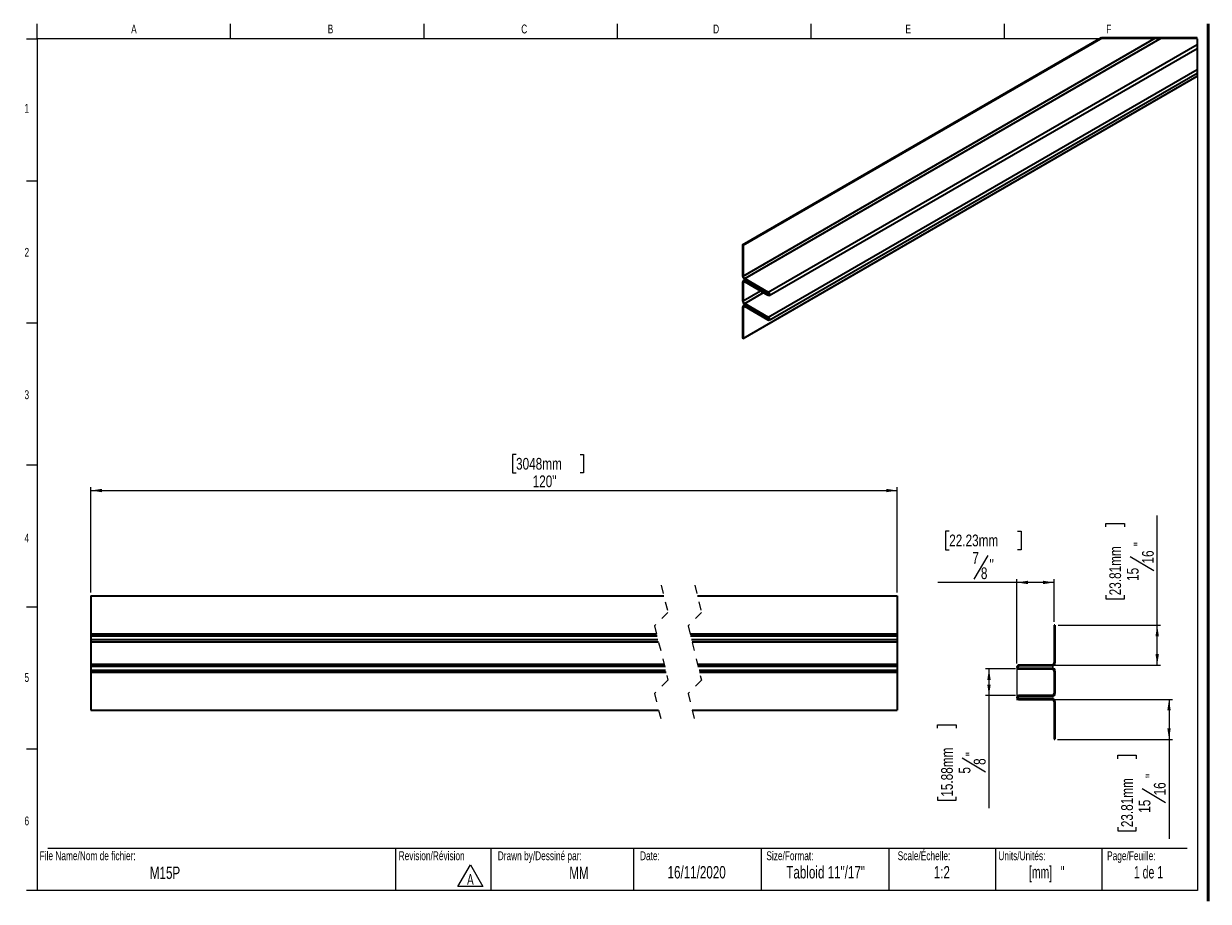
# Model space of a CAD drawing. Header units: inches. Extents: x 0.5 to 29.1, y 0.4 to 19.2.
# Tile 1 of 2: x 0.5 to 14.4, y 0.4 to 10.7. Entities that reach past the tile are written whole.
import ezdxf

# ---------------------------------------------------------------- set-up
doc = ezdxf.new("R2010")
doc.units = ezdxf.units.IN
doc.header["$MEASUREMENT"] = 0
doc.linetypes.add('HIDDEN', pattern=[0.075, 0.05, -0.025])
doc.layers.add('FORMAT', color=7, linetype='Continuous')
doc.styles.add('SLDTEXTSTYLE0', font='TXT', dxfattribs={"width": 0.7})
doc.styles.add('SLDTEXTSTYLE1', font='TXT', dxfattribs={"width": 0.633333})
doc.styles.add('SLDTEXTSTYLE2', font='TXT', dxfattribs={"width": 0.625})
doc.styles.add('SLDTEXTSTYLE4', font='TXT', dxfattribs={"width": 0.75})
doc.dimstyles.new('SLDDIMSTYLE0', dxfattribs={"dimtxt": 0.137795, "dimasz": 0.13, "dimexe": 0, "dimexo": 0.0625, "dimgap": 0.034449, "dimtad": 1, "dimdec": 6, "dimlfac": 2, "dimrnd": 1e-09, "dimzin": 12, "dimdsep": 46, "dimlunit": 5, "dimtxsty": 'SLDTEXTSTYLE4', "dimsah": 1, "dimcen": 0.09, "dimadec": 0, "dimazin": 3, "dimtfac": 1, "dimtdec": 1, "dimtofl": 0, "dimtmove": 0, "dimatfit": 3, "dimfxl": 0, "dimfrac": 2, "dimtolj": 1, "dimtzin": 12, "dimarcsym": 0})
doc.dimstyles.new('SLDDIMSTYLE1', dxfattribs={"dimtxt": 0.137795, "dimasz": 0.13, "dimexe": 0, "dimexo": 0.0625, "dimgap": 0.034449, "dimtad": 1, "dimdec": 1, "dimlfac": 2, "dimrnd": 1e-09, "dimzin": 12, "dimdsep": 46, "dimlunit": 5, "dimtxsty": 'SLDTEXTSTYLE4', "dimsah": 1, "dimcen": 0.09, "dimadec": 0, "dimazin": 3, "dimtfac": 1, "dimtdec": 1, "dimtofl": 0, "dimtmove": 0, "dimatfit": 3, "dimfxl": 0, "dimfrac": 2, "dimtolj": 1, "dimtzin": 12, "dimarcsym": 0})

# ---------------------------------------------------------------- blocks, each defined once
blk = doc.blocks.new('SW_NOTE_0')
at = {"color": 0, "linetype": 'Continuous', "lineweight": 0}
for p, q in [((-0.098, 0.016), (0.049, 0.27)), ((0.049, 0.27), (0.195, 0.016)), ((0.195, 0.016), (-0.098, 0.016))]:
    blk.add_line(p, q, dxfattribs=at)
at = {"color": 0, "linetype": 'Continuous', "lineweight": 0, "insert": (0.049, 0.161), "char_height": 0.125, "attachment_point": 2, "style": 'SLDTEXTSTYLE0'}
blk.add_mtext('A', dxfattribs=at)
blk = doc.blocks.new('_D')
at = {"layer": 'FORMAT', "color": 59}
for p, q in [((11.334, 4.738), (11.292, 4.738)), ((11.292, 4.738), (11.292, 4.519)), ((12.136, 4.738), (12.178, 4.738)), ((12.178, 4.738), (12.178, 4.519)), ((11.292, 4.519), (11.334, 4.519)), ((12.178, 4.519), (12.136, 4.519)), ((11.789, 4.451), (11.624, 4.175)), ((12.129, 3.182), (12.129, 4.174)), ((12.566, 3.673), (12.566, 4.174)), ((12.129, 4.135), (11.199, 4.135)), ((12.566, 4.135), (12.129, 4.135))]:
    blk.add_line(p, q, dxfattribs=at)
for points in [[(12.129, 4.135), (12.259, 4.115), (12.259, 4.155)], [(12.566, 4.135), (12.436, 4.155), (12.436, 4.115)]]:
    blk.add_solid(points, dxfattribs=at)
at = {"layer": 'FORMAT', "color": 59, "attachment_point": 1, "style": 'SLDTEXTSTYLE4'}
for s, insert, char_height in [('22.23mm', (11.334, 4.697), 0.1378), ('7', (11.605, 4.491), 0.138), ('8', (11.706, 4.312), 0.138), ('"', (11.808, 4.41), 0.138)]:
    blk.add_mtext(s, dxfattribs=dict(at, insert=insert, char_height=char_height))
blk = doc.blocks.new('_D_1')
at = {"layer": 'FORMAT', "color": 59}
for p, q in [((12.112, 3.12), (11.762, 3.12)), ((11.801, 3.12), (11.801, 2.807)), ((12.112, 2.807), (11.762, 2.807)), ((11.801, 2.807), (11.801, 1.485)), ((11.198, 2.423), (11.198, 2.465)), ((11.198, 2.465), (11.417, 2.465)), ((11.417, 2.465), (11.417, 2.423)), ((11.485, 2.076), (11.761, 1.911)), ((11.198, 1.62), (11.198, 1.578)), ((11.198, 1.578), (11.417, 1.578)), ((11.417, 1.578), (11.417, 1.62))]:
    blk.add_line(p, q, dxfattribs=at)
for points in [[(11.801, 3.12), (11.781, 2.99), (11.821, 2.99)], [(11.801, 2.807), (11.821, 2.937), (11.781, 2.937)]]:
    blk.add_solid(points, dxfattribs=at)
at = {"layer": 'FORMAT', "color": 59, "attachment_point": 1, "rotation": 90, "style": 'SLDTEXTSTYLE4'}
for s, insert, char_height in [('15.88mm', (11.239, 1.62), 0.1378), ('"', (11.526, 2.095), 0.138), ('8', (11.623, 1.993), 0.138), ('5', (11.445, 1.891), 0.138)]:
    blk.add_mtext(s, dxfattribs=dict(at, insert=insert, char_height=char_height))
blk = doc.blocks.new('_D_2')
at = {"layer": 'FORMAT', "color": 59}
for p, q in [((13.776, 3.633), (13.776, 4.921)), ((13.173, 4.786), (13.173, 4.828)), ((13.173, 4.828), (13.392, 4.828)), ((13.392, 4.828), (13.392, 4.786)), ((13.46, 4.439), (13.736, 4.274)), ((13.173, 3.984), (13.173, 3.942)), ((13.173, 3.942), (13.392, 3.942)), ((13.392, 3.942), (13.392, 3.984)), ((12.615, 3.633), (13.815, 3.633)), ((13.776, 3.165), (13.776, 3.633)), ((12.58, 3.165), (13.815, 3.165))]:
    blk.add_line(p, q, dxfattribs=at)
for points in [[(13.776, 3.633), (13.756, 3.503), (13.796, 3.503)], [(13.776, 3.165), (13.796, 3.295), (13.756, 3.295)]]:
    blk.add_solid(points, dxfattribs=at)
at = {"layer": 'FORMAT', "color": 59, "attachment_point": 1, "rotation": 90, "style": 'SLDTEXTSTYLE4'}
for s, insert, char_height in [('23.81mm', (13.214, 3.984), 0.1378), ('"', (13.501, 4.56), 0.138), ('16', (13.598, 4.357), 0.1378), ('15', (13.42, 4.153), 0.1378)]:
    blk.add_mtext(s, dxfattribs=dict(at, insert=insert, char_height=char_height))
blk = doc.blocks.new('_D_3')
at = {"layer": 'FORMAT', "color": 211}
for p, q in [((12.58, 2.762), (13.954, 2.762)), ((13.915, 2.762), (13.915, 2.293)), ((12.605, 2.293), (13.954, 2.293)), ((13.915, 2.293), (13.915, 1.127)), ((13.312, 2.065), (13.312, 2.107)), ((13.312, 2.107), (13.53, 2.107)), ((13.53, 2.107), (13.53, 2.065)), ((13.599, 1.718), (13.874, 1.552)), ((13.312, 1.262), (13.312, 1.22)), ((13.53, 1.22), (13.53, 1.262)), ((13.312, 1.22), (13.53, 1.22))]:
    blk.add_line(p, q, dxfattribs=at)
for points in [[(13.915, 2.762), (13.895, 2.632), (13.935, 2.632)], [(13.915, 2.293), (13.935, 2.423), (13.895, 2.423)]]:
    blk.add_solid(points, dxfattribs=at)
at = {"layer": 'FORMAT', "color": 211, "attachment_point": 1, "rotation": 90, "style": 'SLDTEXTSTYLE4'}
for s, insert, char_height in [('23.81mm', (13.353, 1.262), 0.1378), ('"', (13.639, 1.839), 0.138), ('16', (13.737, 1.635), 0.1378), ('15', (13.559, 1.431), 0.1378)]:
    blk.add_mtext(s, dxfattribs=dict(at, insert=insert, char_height=char_height))
blk = doc.blocks.new('_D_4')
at = {"layer": 'FORMAT', "color": 59}
for p, q in [((6.248, 5.638), (6.206, 5.638)), ((6.206, 5.638), (6.206, 5.42)), ((7, 5.638), (7.042, 5.638)), ((7.042, 5.638), (7.042, 5.42)), ((6.206, 5.42), (6.248, 5.42)), ((7.042, 5.42), (7, 5.42)), ((1.256, 4.017), (1.256, 5.253)), ((1.256, 5.214), (10.724, 5.214)), ((10.724, 4.017), (10.724, 5.253))]:
    blk.add_line(p, q, dxfattribs=at)
for points in [[(1.256, 5.214), (1.386, 5.194), (1.386, 5.234)], [(10.724, 5.214), (10.594, 5.234), (10.594, 5.194)]]:
    blk.add_solid(points, dxfattribs=at)
at = {"layer": 'FORMAT', "color": 59, "char_height": 0.1378, "attachment_point": 1, "style": 'SLDTEXTSTYLE4'}
for s, insert in [('3048mm', (6.248, 5.597)), ('120"', (6.443, 5.391))]:
    blk.add_mtext(s, dxfattribs=dict(at, insert=insert))

msp = doc.modelspace()

# ---------------------------------------------------------------- linework, layer by layer
at = {"color": 7, "linetype": 'Continuous', "lineweight": 18}
for p, q in [((0.6262516, 10.51707317), (0.6262516, 10.69394495)), ((2.89708494, 10.51707317), (2.89708494, 10.69394495)), ((5.16791827, 10.51707317), (5.16791827, 10.69394495)), ((7.4387516, 10.51707317), (7.4387516, 10.69394495)), ((9.70958494, 10.69394495), (9.70958494, 10.51707317)), ((11.98041827, 10.69394495), (11.98041827, 10.51707317)), ((0.5012516, 10.51707317), (0.6262516, 10.51707317)), ((14.2512516, 10.51707317), (0.6262516, 10.51707317)), ((0.6262516, 10.51707317), (0.6262516, 0.51707317)), ((14.2512516, 10.51707317), (14.2512516, 0.51707317)), ((0.5012516, 8.8504065), (0.6262516, 8.8504065)), ((0.5012516, 7.18373984), (0.6262516, 7.18373984)), ((0.5012516, 5.51707317), (0.6262516, 5.51707317)), ((0.5012516, 3.8504065), (0.6262516, 3.8504065)), ((0.5012516, 2.18373984), (0.6262516, 2.18373984)), ((0.7512516, 1.01707317), (14.1262516, 1.01707317)), ((4.83168021, 1.01707317), (4.83168021, 0.51707317)), ((5.95393245, 1.01707317), (5.95393245, 0.51707317)), ((7.6262516, 1.01707317), (7.6262516, 0.51707317)), ((9.1262516, 1.01707317), (9.1262516, 0.51707317)), ((10.6262516, 1.01707317), (10.6262516, 0.51707317)), ((11.8762516, 1.01707317), (11.8762516, 0.51707317)), ((13.1262516, 1.01707317), (13.1262516, 0.51707317)), ((0.6262516, 0.51707317), (0.5012516, 0.51707317)), ((14.2512516, 0.51707317), (0.6262516, 0.51707317))]:
    msp.add_line(p, q, dxfattribs=at)
at = {"color": 7, "linetype": 'Continuous', "lineweight": 50}
msp.add_line((14.3762516, 10.69394495), (14.3762516, 0.39207317), dxfattribs=at)
at = {"color": 7, "linetype": 'Continuous', "lineweight": 35}
for p, q in [((8.90811311, 8.09815962), (13.12325503, 10.53150986)), ((8.91518354, 8.09407647), (13.13739823, 10.53150986)), ((8.91518354, 7.73173655), (13.7650586, 10.53150986)), ((8.93286077, 7.70111877), (13.83577224, 10.53150986)), ((9.20863316, 7.54191922), (14.24405936, 10.44880958)), ((9.2198806, 7.50406088), (14.24405936, 10.4044581)), ((9.20863316, 7.25000547), (14.24405936, 10.15689584)), ((8.91518354, 6.99991236), (14.24405936, 10.07620663)), ((9.2198806, 7.21214713), (14.24405936, 10.11254435)), ((8.90811311, 8.09815962), (8.90811311, 7.73581852)), ((8.90811311, 8.09815962), (8.91518354, 8.09407647)), ((8.91518354, 8.09407647), (8.91518354, 7.73173655)), ((8.90811311, 7.65824801), (8.90811311, 7.44390595)), ((8.91518354, 7.65416603), (8.91518354, 7.43982397)), ((8.94029023, 7.68866398), (8.91536188, 7.67427204)), ((8.93286077, 7.70111877), (9.20863316, 7.54191922)), ((8.93286077, 7.69295246), (9.20863316, 7.53375291)), ((9.20863316, 7.51333949), (8.93286077, 7.67253904)), ((9.20863316, 7.50517436), (8.93286077, 7.66437391)), ((8.94029023, 7.39675023), (8.91536188, 7.38235946)), ((8.93286077, 7.40920502), (9.20863316, 7.25000547)), ((8.93286077, 7.40103989), (9.20863316, 7.24184034)), ((9.20863316, 7.22142692), (8.93286077, 7.38062647)), ((9.20863316, 7.21326061), (8.93286077, 7.37246016)), ((8.90811311, 7.36633426), (8.90811311, 7.00399434)), ((8.91518354, 7.36225228), (8.91518354, 6.99991236)), ((8.91518354, 6.99991236), (8.90811311, 7.00399434)), ((1.25595618, 3.97716617), (7.98384219, 3.97716617)), ((1.25595618, 3.97716617), (1.25595618, 3.53341619)), ((8.37754514, 3.97716617), (10.72448272, 3.97716617)), ((10.72448272, 3.97716617), (10.72448272, 3.53341619)), ((12.57608166, 3.63341618), (12.56608166, 3.63341618)), ((12.56608166, 3.63341618), (12.56608166, 3.18966618)), ((12.57608166, 3.63341618), (12.57608166, 3.18966618)), ((1.25595618, 3.53341619), (7.89707754, 3.53341619)), ((1.25595618, 3.53341619), (1.25595618, 3.50841619)), ((1.25595618, 3.50841619), (1.25595618, 3.46341619)), ((1.25595618, 3.50841619), (7.9032539, 3.50841619)), ((8.29077814, 3.53341619), (10.72448272, 3.53341619)), ((8.29695449, 3.50841619), (10.72448272, 3.50841619)), ((10.72448272, 3.53341619), (10.72448272, 3.50841619)), ((10.72448272, 3.50841619), (10.72448272, 3.46341619)), ((1.25595618, 3.46341619), (7.91436993, 3.46341619)), ((1.25595618, 3.46341619), (1.25595618, 3.43841618)), ((1.25595618, 3.43841618), (7.92054394, 3.43841618)), ((1.25595618, 3.43841618), (1.25595618, 3.17591618)), ((8.30807053, 3.46341619), (10.72448272, 3.46341619)), ((8.31424454, 3.43841618), (10.72448272, 3.43841618)), ((10.72448272, 3.46341619), (10.72448272, 3.43841618)), ((10.72448272, 3.43841618), (10.72448272, 3.17591618)), ((1.25595618, 3.17591618), (7.98538628, 3.17591618)), ((1.25595618, 3.17591618), (1.25595618, 3.15091618)), ((1.25595618, 3.15091618), (1.25595618, 3.10591617)), ((1.25595618, 3.15091618), (7.99156264, 3.15091618)), ((1.25595618, 3.10591617), (8.00267867, 3.10591617)), ((1.25595618, 3.10591617), (1.25595618, 3.08091618)), ((1.25595618, 3.08091618), (8.00885502, 3.08091618)), ((1.25595618, 3.08091618), (1.25595618, 2.6371662)), ((8.37908688, 3.17591618), (10.72448272, 3.17591618)), ((8.38526323, 3.15091618), (10.72448272, 3.15091618)), ((8.39637927, 3.10591617), (10.72448272, 3.10591617)), ((8.40255562, 3.08091618), (10.72448272, 3.08091618)), ((10.72448272, 3.17591618), (10.72448272, 3.15091618)), ((10.72448272, 3.15091618), (10.72448272, 3.10591617)), ((10.72448272, 3.10591617), (10.72448272, 3.08091618)), ((10.72448272, 3.08091618), (10.72448272, 2.6371662)), ((12.54108166, 3.16466618), (12.15108166, 3.16466618)), ((12.54108166, 3.15466618), (12.15108166, 3.15466618)), ((12.15108166, 3.12966618), (12.54108166, 3.12966618)), ((12.15108166, 3.11966618), (12.54108166, 3.11966618)), ((12.56608166, 3.09466618), (12.56608166, 2.83216618)), ((12.57608166, 3.09466618), (12.57608166, 2.83216618)), ((12.54108166, 2.80716618), (12.15108166, 2.80716618)), ((12.54108166, 2.79716618), (12.15108166, 2.79716618)), ((12.15108166, 2.77216618), (12.54108166, 2.77216618)), ((12.15108166, 2.76216618), (12.54108166, 2.76216618)), ((12.56608166, 2.73716618), (12.56608166, 2.29341618)), ((12.57608166, 2.73716618), (12.57608166, 2.29341618)), ((1.25595618, 2.6371662), (7.92208803, 2.6371662)), ((8.31578862, 2.6371662), (10.72448272, 2.6371662)), ((12.56608166, 2.29341618), (12.57608166, 2.29341618))]:
    msp.add_line(p, q, dxfattribs=at)
at = {"color": 8, "linetype": 'Continuous', "lineweight": 35}
for p, q in [((8.91518354, 7.65416603), (8.93286312, 7.66437274)), ((8.93286077, 7.67253904), (8.95054035, 7.68274575)), ((8.91518354, 7.43982397), (9.11851047, 7.55720171)), ((8.93286077, 7.40920502), (9.15386729, 7.53678946)), ((9.20863316, 7.51333949), (9.2174706, 7.51844226)), ((8.91518354, 7.36225228), (8.93286312, 7.37245899)), ((8.93286077, 7.38062647), (8.95054035, 7.39083318)), ((9.20863316, 7.22142692), (9.2174706, 7.22652969))]:
    msp.add_line(p, q, dxfattribs=at)
at = {"color": 7, "linetype": 'HIDDEN', "lineweight": 18}
for p, q in [((7.95296578, 4.10216618), (8.03170593, 3.78340634)), ((8.34666656, 4.10216618), (8.42540672, 3.78340634)), ((8.03170593, 3.78340634), (7.87422562, 3.62592602)), ((8.42540672, 3.78340634), (8.26792641, 3.62592602)), ((7.87422562, 3.62592602), (8.03170593, 2.98840634)), ((8.26792641, 3.62592602), (8.42540672, 2.98840634)), ((8.03170593, 2.98840634), (7.87422562, 2.83092602)), ((8.42540672, 2.98840634), (8.26792641, 2.83092602)), ((7.87422562, 2.83092602), (7.95296578, 2.51216618)), ((8.26792641, 2.83092602), (8.34666656, 2.51216618))]:
    msp.add_line(p, q, dxfattribs=at)
at = {"color": 7, "linetype": 'Continuous', "lineweight": 18, "flags": 128}
msp.add_lwpolyline([(14.24405936, 10.07620663), (14.24405936, 10.11254435), (14.24405936, 10.15689584), (14.24405936, 10.4044581), (14.24405936, 10.44880958), (14.24405936, 10.53150986), (13.83577224, 10.53150986), (13.7650586, 10.53150986), (13.13739823, 10.53150986), (13.12325503, 10.53150986)], dxfattribs=at)
at = {"color": 7, "linetype": 'Continuous', "lineweight": 35, "flags": 128}
for points in [[(9.20863316, 7.54191922), (9.21472034, 7.53700535), (9.21988295, 7.53004288), (9.22333251, 7.52209246), (9.22454338, 7.51436263), (9.22333251, 7.50803022), (9.21988295, 7.50406088), (9.21472034, 7.50305769), (9.20863316, 7.50517436)], [(9.20863316, 7.53375291), (9.21201467, 7.53102377), (9.21488226, 7.52715534), (9.21679947, 7.52273896), (9.2174706, 7.51844461), (9.21679947, 7.514927), (9.21488226, 7.51272116), (9.21201467, 7.51216383), (9.20863316, 7.51333949)], [(9.20863316, 7.25000547), (9.21472034, 7.24509278), (9.21988295, 7.2381303), (9.22333251, 7.23017871), (9.22454338, 7.22244888), (9.22333251, 7.21611765), (9.21988295, 7.21214831), (9.21472034, 7.21114512), (9.20863316, 7.21326061)], [(9.20863316, 7.24184034), (9.21201467, 7.23911002), (9.21488226, 7.23524276), (9.21679947, 7.23082521), (9.2174706, 7.22653086), (9.21679947, 7.22301325), (9.21488226, 7.22080858), (9.21201467, 7.22025125), (9.20863316, 7.22142692)]]:
    msp.add_lwpolyline(points, dxfattribs=at)
at = {"color": 7, "linetype": 'Continuous', "lineweight": 35}
for centre, radius, start, end in [((8.92319938, 7.66069641), 0.01528366, 50.791944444, 189.218356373), ((8.96184094, 7.7382602), 0.05378328, 182.602029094, 237.395819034), ((8.9259595, 7.65591503), 0.01091697, 50.790312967, 189.219046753), ((8.95355462, 7.73347828), 0.03841059, 182.598982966, 237.401164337), ((8.92319998, 7.36878261), 0.01528424, 50.79656849, 189.217806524), ((8.96183937, 7.44634672), 0.05378167, 182.601143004, 237.396705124), ((8.9259591, 7.36400197), 0.01091669, 50.786420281, 189.222939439), ((8.95355839, 7.44156664), 0.0384144, 182.600119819, 237.398126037), ((12.15108166, 3.14216618), 0.0225, 90, 270), ((12.15108166, 3.14216618), 0.0125, 90, 270), ((12.54108166, 3.18966618), 0.035, 270, 0), ((12.54108166, 3.18966618), 0.025, 270, 0), ((12.54108166, 3.09466618), 0.035, 0, 90), ((12.54108166, 3.09466618), 0.025, 0, 90), ((12.15108166, 2.78466618), 0.0225, 90, 270), ((12.15108166, 2.78466618), 0.0125, 90, 270), ((12.54108166, 2.83216618), 0.035, 270, 0), ((12.54108166, 2.83216618), 0.025, 270, 0), ((12.54108166, 2.73716618), 0.035, 0, 90), ((12.54108166, 2.73716618), 0.025, 0, 90)]:
    msp.add_arc(centre, radius, start, end, dxfattribs=at)
at = {"layer": 'FORMAT', "lineweight": 18}
msp.add_line((12.12858166, 3.14216618), (12.12858166, 2.75498941), dxfattribs=at)

# ---------------------------------------------------------------- block references
at = {"color": 7, "linetype": 'Continuous', "lineweight": 0}
msp.add_blockref('SW_NOTE_0', (5.66292394, 0.55004025), dxfattribs=at)

# ---------------------------------------------------------------- texts
for s, insert, char_height, attachment_point, style in [('A', (1.76142579, 10.6839024), 0.10416667, 2, 'SLDTEXTSTYLE0'), ('B', (4.06958911, 10.6839024), 0.10416667, 2, 'SLDTEXTSTYLE0'), ('C', (6.34413178, 10.6839024), 0.10416667, 2, 'SLDTEXTSTYLE0'), ('D', (8.59747332, 10.6839024), 0.10416667, 2, 'SLDTEXTSTYLE0'), ('E', (10.8526565, 10.6839024), 0.10416667, 2, 'SLDTEXTSTYLE0'), ('F', (13.20742543, 10.6839024), 0.10416667, 2, 'SLDTEXTSTYLE0'), ('1', (0.5037246, 9.75182478), 0.10416667, 2, 'SLDTEXTSTYLE0'), ('2', (0.5037246, 8.06186262), 0.10416667, 2, 'SLDTEXTSTYLE0'), ('3', (0.5037246, 6.39100017), 0.10416667, 2, 'SLDTEXTSTYLE0'), ('4', (0.5037246, 4.7085424), 0.10416667, 2, 'SLDTEXTSTYLE0'), ('5', (0.5037246, 3.07157689), 0.10416667, 2, 'SLDTEXTSTYLE0'), ('6', (0.5037246, 1.38784093), 0.10416667, 2, 'SLDTEXTSTYLE0'), ('File Name/Nom de fichier:', (0.65493189, 0.97867855), 0.1041666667, 1, 'SLDTEXTSTYLE0'), ('Revision/Révision', (4.87009835, 0.97867855), 0.1041666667, 1, 'SLDTEXTSTYLE0'), ('Drawn by/Dessiné par:', (6.03329934, 0.97867855), 0.1041666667, 1, 'SLDTEXTSTYLE0'), ('Date:', (7.70350905, 0.97867855), 0.104166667, 1, 'SLDTEXTSTYLE0'), ('Size/Format:', (9.18750927, 0.97867855), 0.1041666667, 1, 'SLDTEXTSTYLE0'), ('Scale/Échelle:', (10.72938767, 0.97867855), 0.1041666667, 1, 'SLDTEXTSTYLE0'), ('Units/Unités:', (11.91111672, 0.97867855), 0.1041666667, 1, 'SLDTEXTSTYLE0'), ('Page/Feuille:', (13.18799756, 0.97867855), 0.1041666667, 1, 'SLDTEXTSTYLE0'), ('M15P', (2.12659254, 0.79939677), 0.145833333, 2, 'SLDTEXTSTYLE0'), ('MM', (6.98639338, 0.79939676), 0.145833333, 2, 'SLDTEXTSTYLE0'), ('16/11/2020', (8.36878578, 0.80596202), 0.145833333, 2, 'SLDTEXTSTYLE0'), ('Tabloid 11"/17"', (9.88310669, 0.80596202), 0.1458333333, 2, 'SLDTEXTSTYLE0'), ('1:2', (11.24744214, 0.80596202), 0.145833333, 2, 'SLDTEXTSTYLE0'), ('[mm]   "', (12.47899807, 0.80596202), 0.145833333, 2, 'SLDTEXTSTYLE2'), ('1 de 1', (13.67421983, 0.80596202), 0.145833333, 2, 'SLDTEXTSTYLE1')]:
    msp.add_mtext(s, dxfattribs=dict(at, insert=insert, char_height=char_height, attachment_point=attachment_point, style=style))

# ---------------------------------------------------------------- dimensions: what is measured, and where the dimension line sits
at = {"layer": 'FORMAT', "color": 59}
dim = msp.add_linear_dim(base=(10.72448176, 5.21352074), p1=(1.25595714, 3.97716618), p2=(10.72448176, 3.97716618), angle=0, text='120"', dimstyle='SLDDIMSTYLE1', dxfattribs=at)
dim.commit()
dim.dimension.update_dxf_attribs({"geometry": '_D_4', "text_midpoint": (6.62398103, 5.21352074), "dimtype": 160})
for base, p1, p2, picture, middle in [((13.77595455, 3.63341618), (12.54108166, 3.16466618), (12.57608166, 3.63341618), '_D_2', (13.77595455, 4.38502678)), ((11.80099383, 2.80716618), (12.15108166, 3.11966618), (12.15108166, 2.80716618), '_D_1', (11.80099383, 2.02163666))]:
    dim = msp.add_linear_dim(base=base, p1=p1, p2=p2, angle=90, dimstyle='SLDDIMSTYLE0', dxfattribs=at)
    dim.commit()
    dim.dimension.update_dxf_attribs({"geometry": picture, "text_midpoint": middle, "dimtype": 160})
dim = msp.add_linear_dim(base=(12.12858166, 4.13473156), p1=(12.56608166, 3.63341618), p2=(12.12858166, 3.14216618), dimstyle='SLDDIMSTYLE0', dxfattribs=at)
dim.commit()
dim.dimension.update_dxf_attribs({"geometry": '_D', "text_midpoint": (11.73488087, 4.13473156), "dimtype": 160})
at = {"layer": 'FORMAT', "color": 211}
dim = msp.add_linear_dim(base=(13.91466434, 2.29341618), p1=(12.54108166, 2.76216618), p2=(12.56608166, 2.29341618), angle=90, dimstyle='SLDDIMSTYLE0', dxfattribs=at)
dim.commit()
dim.dimension.update_dxf_attribs({"geometry": '_D_3', "text_midpoint": (13.91466434, 1.66349492), "dimtype": 160})

doc.saveas('drawing.dxf')
